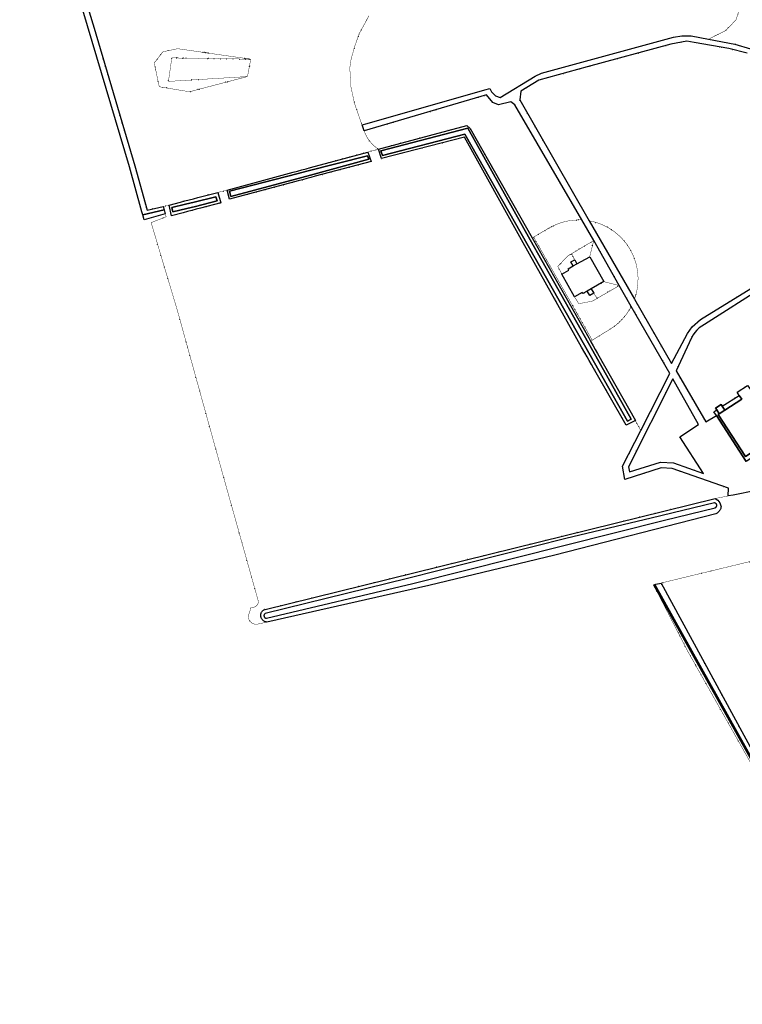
# Model space of a CAD drawing. Header units: millimetres. Extents: x 0 to 1134213, y -536989 to 313336.
# Tile 1 of 86: x 217191 to 379802, y -225349 to -3625. Entities that reach past the tile are written whole.
import ezdxf

# ---------------------------------------------------------------- set-up
doc = ezdxf.new("R2010")
doc.units = ezdxf.units.MM
doc.linetypes.add('DOT', pattern=[6.35, 0, -6.35])
for name, color, linetype in [('ondersteunendwaterdeel_oever_slootkant', 7, 'Continuous'), ('overigbouwwerk_overkapping', 7, 'Continuous'), ('panden', 7, 'Continuous'), ('terreindeelbegroeid', 7, 'DOT'), ('terreindeelonbegroeid', 7, 'DOT'), ('waterdeel', 4, 'Continuous'), ('wegdeel_voetpad', 7, 'Continuous'), ('wegdeel_voetpad_op_trap', 7, 'Continuous')]:
    doc.layers.add(name, color=color, linetype=linetype)
doc.layers.add('plustopo_luifel', color=7, linetype='Continuous', true_color=0x8a193f)

msp = doc.modelspace()

# ---------------------------------------------------------------- linework, layer by layer
at = {"layer": 'ondersteunendwaterdeel_oever_slootkant'}
for points in [[(218291.7, 45118.4, 0), (219976.7, 40177.4, 0), (228729.7, 11761.4, 0), (233955.7, -5546.6, 0), (243064.7, -36529.6, 0), (245871.7, -46494.6, 0), (249479.7, -45692.6, 0), (249690.7, -46430.6, 0), (244886.7, -47602.6, 0), (244681.7, -46855.6, 0), (241913.7, -36767.6, 0), (230312.7, 2115.4, 0), (217190.7, 44775.4, 0)], [(345659.7, -76015.6, 0), (345742.7, -76162.6, 0), (346233.7, -77032.6, 0), (346724.7, -77903.6, 0), (347215.7, -78774.6, 0), (355733.7, -93872.6, 0), (353694.7, -94955.6, 0), (346353.7, -82132.6, 0), (345856.7, -81264.6, 0), (345359.7, -80396.6, 0), (344862.7, -79528.6, 0), (344366.7, -78661.6, 0), (343632.7, -77379.6, 0), (330498.7, -53879.6, 0), (317253.7, -30059.6, 0), (298633.7, -34899.6, 0), (297909.7, -32779.6, 0), (317799.7, -27482.6, 0), (318589.7, -28157.6, 0), (332544.7, -52768.6, 0), (345250.7, -75291.6, 0)], [(346531.7, -80881.6, 0), (354002.7, -94065.6, 0), (354796.7, -93568.6, 0), (346142.7, -78230.6, 0), (345165.7, -76498.6, 0), (332081.7, -53173.6, 0), (318034.7, -28065.6, 0), (298478.7, -33149.6, 0), (298803.7, -34230.6, 0), (317369.7, -29421.6, 0), (345545.7, -79142.6, 0)], [(263858.7, -42013.6, 0), (278743.7, -37988.6, 0), (279709.7, -37727.6, 0), (280674.7, -37466.6, 0), (281640.7, -37205.6, 0), (282604.7, -36944.6, 0), (295560.7, -33441.6, 0), (296310.7, -35522.6, 0), (283704.7, -38886.6, 0), (282738.7, -39144.6, 0), (281771.7, -39402.6, 0), (280805.7, -39660.6, 0), (279839.7, -39918.6, 0), (264427.7, -44031.6, 0)], [(264688.7, -43476.6, 0), (280668.7, -39152.6, 0), (282598.7, -38630.6, 0), (295765.7, -35067.6, 0), (295472.7, -34254.6, 0), (281785.7, -37771.6, 0), (279848.7, -38269.6, 0), (264373.7, -42246.6, 0)], [(250803.7, -45372.6, 0), (253388.7, -44701.6, 0), (254356.7, -44449.6, 0), (255324.7, -44198.6, 0), (256291.7, -43947.6, 0), (257259.7, -43695.6, 0), (261780.7, -42521.6, 0), (262425.7, -44869.6, 0), (257866.7, -46066.6, 0), (256899.7, -46320.6, 0), (255932.7, -46573.6, 0), (254965.7, -46827.6, 0), (253998.7, -47081.6, 0), (251374.7, -47770.6, 0)], [(251684.7, -46926.6, 0), (254796.7, -46150.6, 0), (256736.7, -45666.6, 0), (261628.7, -44445.6, 0), (261346.7, -43483.6, 0), (256476.7, -44692.6, 0), (254536.7, -45174.6, 0), (251438.7, -45943.6, 0)], [(373664.7, -111467.6, 0), (374275.7, -111816.6, 0), (374749.7, -112398.6, 0), (374909.7, -112902.6, 0), (375035.7, -113301.6, 0), (375000.2, -113487.7, 0), (374948.1, -113669.9, 0), (374879.7, -113846.6, 0), (374795.7, -114016.4, 0), (374696.8, -114178, 0), (374583.7, -114330, 0), (374457.4, -114471.2, 0), (374318.9, -114600.5, 0), (374169.2, -114716.8, 0), (374009.8, -114819.1, 0), (373841.7, -114906.6, 0), (337648.7, -124233.6, 0), (309244.7, -131072.6, 0), (272804.7, -139273.6, 0), (272677.3, -139257.2, 0), (272551.7, -139230, 0), (272429, -139192.1, 0), (272309.9, -139143.8, 0), (272195.4, -139085.5, 0), (272086.3, -139017.6, 0), (271983.5, -138940.6, 0), (271887.6, -138855.1, 0), (271799.4, -138761.7, 0), (271719.5, -138661.1, 0), (271648.5, -138554, 0), (271587, -138441.2, 0), (271535.4, -138323.5, 0), (271494, -138201.9, 0), (271463.2, -138077.1, 0), (271443.2, -137950.2, 0), (271434.2, -137822, 0), (271436.2, -137693.6, 0), (271449.2, -137565.8, 0), (271473, -137439.5, 0), (271507.6, -137315.8, 0), (271552.7, -137195.5, 0), (271607.9, -137079.5, 0), (271672.9, -136968.6, 0), (271747.1, -136863.7, 0), (271830.1, -136765.6, 0), (271921.1, -136674.9, 0), (272019.6, -136592.4, 0), (272124.7, -136518.6, 0)], [(272403.7, -137358.6, 0), (272363.9, -137390.1, 0), (272327, -137425, 0), (272293.2, -137462.9, 0), (272262.8, -137503.5, 0), (272236, -137546.7, 0), (272213.1, -137592, 0), (272194.1, -137639.1, 0), (272179.3, -137687.7, 0), (272168.8, -137737.4, 0), (272162.6, -137787.8, 0), (272160.8, -137838.5, 0), (272163.4, -137889.2, 0), (272170.3, -137939.5, 0), (272181.6, -137989.1, 0), (272197.1, -138037.4, 0), (272216.7, -138084.2, 0), (272240.3, -138129.2, 0), (272267.7, -138172, 0), (272298.7, -138212.2, 0), (272333.1, -138249.6, 0), (272370.5, -138283.9, 0), (272410.8, -138314.8, 0), (272453.6, -138342.1, 0), (272498.6, -138365.6, 0), (272545.5, -138385.2, 0), (272593.9, -138400.6, 0), (272643.4, -138411.8, 0), (272693.7, -138418.6, 0), (305668.7, -130579.6, 0), (351284.7, -119107.6, 0), (362260.7, -116343.6, 0), (373664.7, -113520.6, 0), (373709.8, -113506.2, 0), (373753.4, -113487.9, 0), (373795.2, -113465.9, 0), (373835.1, -113440.5, 0), (373872.5, -113411.6, 0), (373907.4, -113379.7, 0), (373939.3, -113344.8, 0), (373968.2, -113307.3, 0), (373993.6, -113267.5, 0), (374015.6, -113225.6, 0), (374033.8, -113182, 0), (374048.3, -113137, 0), (374058.7, -113090.9, 0), (374065.2, -113044, 0), (374067.6, -112996.8, 0), (374065.9, -112949.6, 0), (374060.2, -112902.6, 0), (374050.4, -112856.4, 0), (374036.6, -112811.1, 0), (374019, -112767.2, 0), (373997.7, -112725, 0), (373972.8, -112684.8, 0), (373944.5, -112646.9, 0), (373913.1, -112611.6, 0), (373878.7, -112579.1, 0), (373841.7, -112549.7, 0), (373802.3, -112523.7, 0), (373760.7, -112501.1, 0), (373717.4, -112482.2, 0), (373672.6, -112467.1, 0), (373626.6, -112455.9, 0), (373579.9, -112448.7, 0), (373532.7, -112445.6, 0), (359299.7, -115905.6, 0), (340114.7, -120465.6, 0), (304467.7, -129436.6, 0)]]:
    msp.add_polyline3d(points, close=True, dxfattribs=at)
msp.add_polyline3d([(411538.7, -222979.6, 0), (360151.7, -130815.6, 0), (360324.7, -130773.6, 0), (361524.7, -130483.6, 0), (387117.7, -177583.6, 0)], dxfattribs=at)
at = {"layer": 'overigbouwwerk_overkapping'}
msp.add_polyline3d([(348667.7, -62615.6, 0), (345778.7, -64251.6, 0), (344915.7, -64740.6, 0), (343928.7, -65299.6, 0), (343784.7, -65046.6, 0), (342030.7, -66040.6, 0), (339215.7, -60950.6, 0), (340772.7, -60024.6, 0), (340594.7, -59715.6, 0), (341759.7, -59072.6, 0), (342573.7, -58623.6, 0), (345454.7, -57034.6, 0)], close=True, dxfattribs=at)
at = {"layer": 'panden'}
msp.add_polyline3d([(407529.7, -76473.6, 0), (408658.7, -78221.6, 0), (411198.7, -82155.6, 0), (388228.7, -96993.6, 0), (389194.7, -98488.6, 0), (386719.7, -100087.6, 0), (385753.7, -98592.6, 0), (380504.7, -101983.6, 0), (374391.7, -92515.6, 0), (374626.7, -92363.6, 0), (375851.7, -91572.6, 0), (379672.7, -89103.6, 0), (379103.7, -88221.6, 0), (378642.7, -87508.6, 0), (381002.7, -85983.6, 0), (381463.7, -86696.6, 0), (382033.7, -87578.6, 0), (401878.7, -74758.6, 0), (402104.7, -74612.6, 0), (403066.7, -73991.6, 0), (405085.7, -72687.6, 0)], close=True, dxfattribs=at)
at = {"layer": 'plustopo_luifel'}
msp.add_polyline3d([(375851.7, -91572.6, 0), (375298.7, -90679.6, 0), (375065.7, -90303.6, 0), (373804.7, -91113.6, 0), (374049.7, -91486.6, 0), (374626.7, -92363.6, 0)], dxfattribs=at)
at = {"layer": 'terreindeelbegroeid'}
for points in [[(295784.7, -2734.6, 0), (293626.7, -6725.6, 0), (292657.7, -9398.6, 0), (291774.7, -12477.6, 0), (291477.7, -14483.6, 0), (291702.7, -18629.6, 0), (292546.7, -22519.6, 0), (294224.7, -27335.6, 0), (294678.7, -28640.6, 0), (294963.7, -29348.6, 0), (295312.7, -30027.6, 0), (295724.7, -30670.6, 0), (296193.7, -31272.6, 0), (296717.7, -31827.6, 0), (297291.7, -32331.6, 0), (297909.7, -32779.6, 0), (295560.7, -33441.6, 0), (282604.7, -36944.6, 0), (281640.7, -37205.6, 0), (280674.7, -37466.6, 0), (279709.7, -37727.6, 0), (278743.7, -37988.6, 0), (263858.7, -42013.6, 0), (261780.7, -42521.6, 0), (257259.7, -43695.6, 0), (256291.7, -43947.6, 0), (255324.7, -44198.6, 0), (254356.7, -44449.6, 0), (253388.7, -44701.6, 0), (250803.7, -45372.6, 0), (249479.7, -45692.6, 0), (245871.7, -46494.6, 0), (243064.7, -36529.6, 0), (233955.7, -5546.6, 0), (228729.7, 11761.4, 0)], [(381633.7, -10167.6, 0), (378106.7, -9132.6, 0), (372206.7, -8023.6, 0), (376085.7, -6058.6, 0), (378395.7, -3647.6, 0), (379340.7, -790.6, 0), (378713.7, 1781.4, 0), (374620.7, 8380.4, 0), (379930.7, 11924.4, 0)], [(385618.7, -61741.6, 0), (370411.7, -71165.6, 0), (368499.7, -72753.6, 0), (367501.7, -74293.6, 0), (363868.7, -81077.6, 0), (355534.7, -66587.6, 0), (355844.7, -65627.6, 0), (356080.7, -64646.6, 0), (356242.7, -63650.6, 0), (356327.7, -62644.6, 0), (356336.7, -61635.6, 0), (356269.7, -60628.6, 0), (356125.7, -59629.6, 0), (355907.7, -58644.6, 0), (355614.7, -57678.6, 0), (355249.7, -56738.6, 0), (354813.7, -55827.6, 0), (354310.7, -54953.6, 0), (353742.7, -54118.6, 0), (353113.7, -53330.6, 0), (352426.7, -52591.6, 0), (351684.7, -51906.6, 0), (350893.7, -51280.6, 0), (350057.7, -50715.6, 0), (349180.7, -50215.6, 0), (348268.7, -49784.6, 0), (347326.7, -49422.6, 0), (346359.7, -49133.6, 0), (345373.7, -48918.6, 0), (329724.7, -21708.6, 0), (329992.7, -19694.6, 0), (333998.7, -17234.6, 0), (344875.7, -14249.6, 0), (363687.7, -9158.6, 0), (367289.7, -8430.6, 0), (368993.7, -8779.6, 0), (376798.7, -10112.6, 0), (380866.7, -11174.6, 0)], [(381002.7, -85983.6, 0), (378642.7, -87508.6, 0), (379103.7, -88221.6, 0), (375298.7, -90679.6, 0), (375065.7, -90303.6, 0), (373804.7, -91113.6, 0), (374049.7, -91486.6, 0), (373400.7, -91905.6, 0), (373970.7, -92787.6, 0), (371562.7, -94196.6, 0), (364906.7, -82714.6, 0), (368363.7, -75242.6, 0), (368714.7, -74625.6, 0), (369127.7, -74047.6, 0), (369598.7, -73514.6, 0), (370120.7, -73033.6, 0), (370689.7, -72608.6, 0), (371298.7, -72243.6, 0), (384688.7, -63705.6, 0)], [(387117.7, -177583.6, 0), (361524.7, -130483.6, 0), (386881.7, -124350.6, 0)]]:
    msp.add_polyline3d(points, dxfattribs=at)
for points in [[(269190.7, -12519.6, 0), (258302.7, -12340.6, 0), (257302.7, -12323.6, 0), (256302.7, -12307.6, 0), (255303.7, -12290.6, 0), (254303.7, -12274.6, 0), (251412.7, -12226.6, 0), (251177.7, -13884.6, 0), (251037.7, -14874.6, 0), (250897.7, -15864.6, 0), (250663.7, -17521.6, 0), (252965.7, -17379.6, 0), (253963.7, -17318.6, 0), (254961.7, -17257.6, 0), (255959.7, -17195.6, 0), (256957.7, -17134.6, 0), (268443.7, -16427.6, 0), (256110.7, -19665.6, 0), (255401.7, -19851.6, 0), (254105.7, -19635.6, 0), (248593.7, -18717.6, 0), (247686.7, -14400.6, 0), (247468.7, -13362.6, 0), (249414.7, -10852.6, 0), (252748.7, -10157.6, 0), (255332.7, -10528.6, 0), (257327.7, -10815.6, 0)], [(268443.7, -16427.6, 0), (269190.7, -12519.6, 0), (257327.7, -10815.6, 0), (255332.7, -10528.6, 0), (252748.7, -10157.6, 0), (249414.7, -10852.6, 0), (247468.7, -13362.6, 0), (247686.7, -14400.6, 0), (248593.7, -18717.6, 0), (254105.7, -19635.6, 0), (255401.7, -19851.6, 0), (256110.7, -19665.6, 0)], [(269190.7, -12519.6, 0), (268443.7, -16427.6, 0), (256957.7, -17134.6, 0), (255959.7, -17195.6, 0), (254961.7, -17257.6, 0), (253963.7, -17318.6, 0), (252965.7, -17379.6, 0), (250663.7, -17521.6, 0), (250897.7, -15864.6, 0), (251037.7, -14874.6, 0), (251177.7, -13884.6, 0), (251412.7, -12226.6, 0), (254303.7, -12274.6, 0), (255303.7, -12290.6, 0), (256302.7, -12307.6, 0), (257302.7, -12323.6, 0), (258302.7, -12340.6, 0)], [(343662.7, -48726.6, 0), (342748.7, -48715.6, 0), (341835.7, -48767.6, 0), (340929.7, -48881.6, 0), (340032.7, -49057.6, 0), (339149.7, -49294.6, 0), (338284.7, -49591.6, 0), (337443.7, -49947.6, 0), (336627.7, -50360.6, 0), (332841.7, -52575.6, 0), (346036.7, -75802.6, 0), (345659.7, -76015.6, 0), (345250.7, -75291.6, 0), (332544.7, -52768.6, 0), (318589.7, -28157.6, 0), (317799.7, -27482.6, 0), (297909.7, -32779.6, 0), (297291.7, -32331.6, 0), (296717.7, -31827.6, 0), (296193.7, -31272.6, 0), (295724.7, -30670.6, 0), (295312.7, -30027.6, 0), (294963.7, -29348.6, 0), (294678.7, -28640.6, 0), (322227.7, -20582.6, 0), (323644.7, -22238.6, 0), (324903.7, -22815.6, 0), (327724.7, -22100.6, 0), (328580.7, -22809.6, 0)], [(269131.7, -136044.6, 0), (269286.2, -136049.7, 0), (269440.5, -136041.1, 0), (269593.4, -136018.8, 0), (269743.7, -135983.1, 0), (269890.3, -135934.3, 0), (270032, -135872.6, 0), (270167.7, -135798.6, 0), (270296.3, -135712.9, 0), (270416.8, -135616.2, 0), (270528.2, -135509.1, 0), (270629.8, -135392.6, 0), (270720.6, -135267.6, 0), (270799.9, -135135, 0), (270867.3, -134995.9, 0), (270922, -134851.4, 0), (270963.7, -134702.6, 0), (270810.7, -134303.6, 0), (261714.7, -101785.6, 0), (252630.7, -68949.6, 0), (246763.7, -49331.6, 0), (250138.7, -47992.6, 0), (249960.7, -47371.6, 0), (249690.7, -46430.6, 0), (249479.7, -45692.6, 0), (250803.7, -45372.6, 0), (251374.7, -47770.6, 0), (253998.7, -47081.6, 0), (254965.7, -46827.6, 0), (255932.7, -46573.6, 0), (256899.7, -46320.6, 0), (257866.7, -46066.6, 0), (262425.7, -44869.6, 0), (261780.7, -42521.6, 0), (263858.7, -42013.6, 0), (264427.7, -44031.6, 0), (279839.7, -39918.6, 0), (280805.7, -39660.6, 0), (281771.7, -39402.6, 0), (282738.7, -39144.6, 0), (283704.7, -38886.6, 0), (296310.7, -35522.6, 0), (295560.7, -33441.6, 0), (297909.7, -32779.6, 0), (298633.7, -34899.6, 0), (317253.7, -30059.6, 0), (330498.7, -53879.6, 0), (343632.7, -77379.6, 0), (344366.7, -78661.6, 0), (344862.7, -79528.6, 0), (345359.7, -80396.6, 0), (345856.7, -81264.6, 0), (346353.7, -82132.6, 0), (353694.7, -94955.6, 0), (355733.7, -93872.6, 0), (356951.7, -96132.6, 0), (352841.7, -104151.6, 0), (353393.7, -107145.6, 0), (361544.7, -104536.6, 0), (364047.7, -104668.6, 0), (376709.7, -109096.6, 0), (376617.7, -110875.6, 0), (374006.7, -111383.6, 0), (373664.7, -111467.6, 0), (272124.7, -136518.6, 0), (272019.6, -136592.4, 0), (271921.1, -136674.9, 0), (271830.1, -136765.6, 0), (271747.1, -136863.7, 0), (271672.9, -136968.6, 0), (271607.9, -137079.5, 0), (271552.7, -137195.5, 0), (271507.6, -137315.8, 0), (271473, -137439.5, 0), (271449.2, -137565.8, 0), (271436.2, -137693.6, 0), (271434.2, -137822, 0), (271443.2, -137950.2, 0), (271463.2, -138077.1, 0), (271494, -138201.9, 0), (271535.4, -138323.5, 0), (271587, -138441.2, 0), (271648.5, -138554, 0), (271719.5, -138661.1, 0), (271799.4, -138761.7, 0), (271887.6, -138855.1, 0), (271983.5, -138940.6, 0), (272086.3, -139017.6, 0), (272195.4, -139085.5, 0), (272309.9, -139143.8, 0), (272429, -139192.1, 0), (272551.7, -139230, 0), (272677.3, -139257.2, 0), (272804.7, -139273.6, 0), (270656.7, -139756.6, 0), (270205.7, -139763.6, 0), (269767.7, -139656.6, 0), (269370.7, -139442.6, 0), (269040.7, -139135.6, 0), (268798.7, -138755.6, 0), (268659.7, -138324.6, 0), (268634.7, -137871.6, 0), (268813.7, -137326.6, 0), (269177.7, -136214.6, 0)], [(343662.7, -48726.6, 0), (346363.7, -53368.6, 0), (341357.7, -56345.6, 0), (340483.7, -56865.6, 0), (338285.7, -59184.6, 0), (339215.7, -60950.6, 0), (342030.7, -66040.6, 0), (342993.7, -67571.6, 0), (346046.7, -67012.6, 0), (347135.7, -66382.6, 0), (352129.7, -63495.6, 0), (354828.7, -68185.6, 0), (354364.7, -69001.6, 0), (353843.7, -69782.6, 0), (353268.7, -70525.6, 0), (352643.7, -71225.6, 0), (351970.7, -71880.6, 0), (351252.7, -72485.6, 0), (350494.7, -73038.6, 0), (346036.7, -75802.6, 0), (332841.7, -52575.6, 0), (336627.7, -50360.6, 0), (337443.7, -49947.6, 0), (338284.7, -49591.6, 0), (339149.7, -49294.6, 0), (340032.7, -49057.6, 0), (340929.7, -48881.6, 0), (341835.7, -48767.6, 0), (342748.7, -48715.6, 0)], [(355534.7, -66587.6, 0), (345373.7, -48918.6, 0), (346359.7, -49133.6, 0), (347326.7, -49422.6, 0), (348268.7, -49784.6, 0), (349180.7, -50215.6, 0), (350057.7, -50715.6, 0), (350893.7, -51280.6, 0), (351684.7, -51906.6, 0), (352426.7, -52591.6, 0), (353113.7, -53330.6, 0), (353742.7, -54118.6, 0), (354310.7, -54953.6, 0), (354813.7, -55827.6, 0), (355249.7, -56738.6, 0), (355614.7, -57678.6, 0), (355907.7, -58644.6, 0), (356125.7, -59629.6, 0), (356269.7, -60628.6, 0), (356336.7, -61635.6, 0), (356327.7, -62644.6, 0), (356242.7, -63650.6, 0), (356080.7, -64646.6, 0), (355844.7, -65627.6, 0)], [(345454.7, -57034.6, 0), (342573.7, -58623.6, 0), (342082.7, -57703.6, 0), (341357.7, -56345.6, 0), (346363.7, -53368.6, 0)], [(352129.7, -63495.6, 0), (348667.7, -62615.6, 0), (345454.7, -57034.6, 0), (346363.7, -53368.6, 0), (346369.7, -53379.6, 0)], [(352129.7, -63495.6, 0), (347135.7, -66382.6, 0), (346370.7, -65181.6, 0), (345778.7, -64251.6, 0), (348667.7, -62615.6, 0)], [(356951.7, -96132.6, 0), (355733.7, -93872.6, 0), (347215.7, -78774.6, 0), (346724.7, -77903.6, 0), (346233.7, -77032.6, 0), (345742.7, -76162.6, 0), (345659.7, -76015.6, 0), (346036.7, -75802.6, 0), (350494.7, -73038.6, 0), (351252.7, -72485.6, 0), (351970.7, -71880.6, 0), (352643.7, -71225.6, 0), (353268.7, -70525.6, 0), (353843.7, -69782.6, 0), (354364.7, -69001.6, 0), (354828.7, -68185.6, 0), (363527.7, -83299.6, 0)], [(354398.7, -105466.6, 0), (354190.7, -104342.6, 0), (364146.7, -84476.6, 0), (369961.7, -94814.6, 0), (365761.7, -97527.6, 0), (371066.7, -105835.6, 0), (364307.7, -103387.6, 0), (361376.7, -103233.6, 0)], [(404098.7, -210252.6, 0), (399703.7, -202554.6, 0), (382767.7, -172893.6, 0), (372956.7, -155481.6, 0), (367579.7, -145940.6, 0), (359813.7, -130897.6, 0), (359849.7, -130888.6, 0), (359869.7, -130925.6, 0)]]:
    msp.add_polyline3d(points, close=True, dxfattribs=at)
at = {"layer": 'terreindeelonbegroeid'}
for points in [[(342082.7, -57703.6, 0), (341249.7, -58174.6, 0), (341759.7, -59072.6, 0), (340594.7, -59715.6, 0), (340772.7, -60024.6, 0), (339215.7, -60950.6, 0), (338285.7, -59184.6, 0), (340483.7, -56865.6, 0), (341357.7, -56345.6, 0)], [(346370.7, -65181.6, 0), (347135.7, -66382.6, 0), (346046.7, -67012.6, 0), (342993.7, -67571.6, 0), (342030.7, -66040.6, 0), (343784.7, -65046.6, 0), (343928.7, -65299.6, 0), (344915.7, -64740.6, 0), (345494.7, -65701.6, 0)]]:
    msp.add_polyline3d(points, close=True, dxfattribs=at)
at = {"layer": 'waterdeel'}
for points in [[(346531.7, -80881.6, 0), (345545.7, -79142.6, 0), (317369.7, -29421.6, 0), (298803.7, -34230.6, 0), (298478.7, -33149.6, 0), (318034.7, -28065.6, 0), (332081.7, -53173.6, 0), (345165.7, -76498.6, 0), (346142.7, -78230.6, 0), (354796.7, -93568.6, 0), (354002.7, -94065.6, 0)], [(264688.7, -43476.6, 0), (264373.7, -42246.6, 0), (279848.7, -38269.6, 0), (281785.7, -37771.6, 0), (295472.7, -34254.6, 0), (295765.7, -35067.6, 0), (282598.7, -38630.6, 0), (280668.7, -39152.6, 0)], [(251684.7, -46926.6, 0), (251438.7, -45943.6, 0), (254536.7, -45174.6, 0), (256476.7, -44692.6, 0), (261346.7, -43483.6, 0), (261628.7, -44445.6, 0), (256736.7, -45666.6, 0), (254796.7, -46150.6, 0)], [(249960.7, -47371.6, 0), (245189.7, -48704.6, 0), (244886.7, -47602.6, 0), (249690.7, -46430.6, 0)], [(412859.7, -225348.6, 0), (412376.7, -224769.6, 0), (412346.7, -224728.6, 0), (411407.7, -223052.6, 0), (404098.7, -210252.6, 0), (359869.7, -130925.6, 0), (359849.7, -130888.6, 0), (360151.7, -130815.6, 0), (411538.7, -222979.6, 0)]]:
    msp.add_polyline3d(points, close=True, dxfattribs=at)
at = {"layer": 'wegdeel_voetpad'}
for points in [[(382536.7, -109722.6, 0), (378094.7, -110587.6, 0), (377732.7, -110658.6, 0), (376617.7, -110875.6, 0), (376709.7, -109096.6, 0), (364047.7, -104668.6, 0), (361544.7, -104536.6, 0), (353393.7, -107145.6, 0), (352841.7, -104151.6, 0), (356951.7, -96132.6, 0), (363527.7, -83299.6, 0), (354828.7, -68185.6, 0), (352129.7, -63495.6, 0), (346369.7, -53379.6, 0), (346363.7, -53368.6, 0), (343662.7, -48726.6, 0), (328580.7, -22809.6, 0), (327724.7, -22100.6, 0), (324903.7, -22815.6, 0), (323644.7, -22238.6, 0), (322227.7, -20582.6, 0), (294678.7, -28640.6, 0), (294224.7, -27335.6, 0), (295379.7, -27005.6, 0), (321898.7, -19428.6, 0), (322969.7, -19122.6, 0), (323380.7, -19834.6, 0), (324294.7, -20772.6, 0), (325340.7, -21183.6, 0), (333187.7, -16309.6, 0), (334605.7, -15649.6, 0), (364302.7, -7544.6, 0), (366213.7, -7249.6, 0), (366860.7, -7259.6, 0), (368263.7, -7282.6, 0), (372206.7, -8023.6, 0), (378106.7, -9132.6, 0), (381633.7, -10167.6, 0)], [(380866.7, -11174.6, 0), (376798.7, -10112.6, 0), (368993.7, -8779.6, 0), (367289.7, -8430.6, 0), (363687.7, -9158.6, 0), (344875.7, -14249.6, 0), (333998.7, -17234.6, 0), (329992.7, -19694.6, 0), (329724.7, -21708.6, 0), (345373.7, -48918.6, 0), (355534.7, -66587.6, 0), (363868.7, -81077.6, 0), (367501.7, -74293.6, 0), (368499.7, -72753.6, 0), (370411.7, -71165.6, 0), (385618.7, -61741.6, 0)], [(384688.7, -63705.6, 0), (371298.7, -72243.6, 0), (370689.7, -72608.6, 0), (370120.7, -73033.6, 0), (369598.7, -73514.6, 0), (369127.7, -74047.6, 0), (368714.7, -74625.6, 0), (368363.7, -75242.6, 0), (364906.7, -82714.6, 0), (371562.7, -94196.6, 0), (373970.7, -92787.6, 0), (380653.7, -103136.6, 0)]]:
    msp.add_polyline3d(points, dxfattribs=at)
for points in [[(345454.7, -57034.6, 0), (348667.7, -62615.6, 0), (345778.7, -64251.6, 0), (346370.7, -65181.6, 0), (345494.7, -65701.6, 0), (344915.7, -64740.6, 0), (343928.7, -65299.6, 0), (343784.7, -65046.6, 0), (342030.7, -66040.6, 0), (339215.7, -60950.6, 0), (340772.7, -60024.6, 0), (340594.7, -59715.6, 0), (341759.7, -59072.6, 0), (341249.7, -58174.6, 0), (342082.7, -57703.6, 0), (342573.7, -58623.6, 0)], [(411640.7, -83118.6, 0), (410256.7, -84013.6, 0), (405912.7, -86819.6, 0), (404254.7, -87890.6, 0), (403387.7, -88450.6, 0), (389680.7, -97305.6, 0), (390646.7, -98800.6, 0), (386406.7, -101539.6, 0), (385441.7, -100043.6, 0), (380653.7, -103136.6, 0), (373970.7, -92787.6, 0), (373400.7, -91905.6, 0), (374049.7, -91486.6, 0), (374626.7, -92363.6, 0), (374391.7, -92515.6, 0), (380504.7, -101983.6, 0), (385753.7, -98592.6, 0), (386719.7, -100087.6, 0), (389194.7, -98488.6, 0), (388228.7, -96993.6, 0), (411198.7, -82155.6, 0)], [(354398.7, -105466.6, 0), (361376.7, -103233.6, 0), (364307.7, -103387.6, 0), (371066.7, -105835.6, 0), (365761.7, -97527.6, 0), (369961.7, -94814.6, 0), (364146.7, -84476.6, 0), (354190.7, -104342.6, 0)], [(375851.7, -91572.6, 0), (375298.7, -90679.6, 0), (379103.7, -88221.6, 0), (379672.7, -89103.6, 0)]]:
    msp.add_polyline3d(points, close=True, dxfattribs=at)
at = {"layer": 'wegdeel_voetpad_op_trap'}
msp.add_polyline3d([(375298.7, -90679.6, 0), (375851.7, -91572.6, 0), (374626.7, -92363.6, 0), (374049.7, -91486.6, 0), (373804.7, -91113.6, 0), (375065.7, -90303.6, 0)], close=True, dxfattribs=at)

doc.saveas('drawing.dxf')
